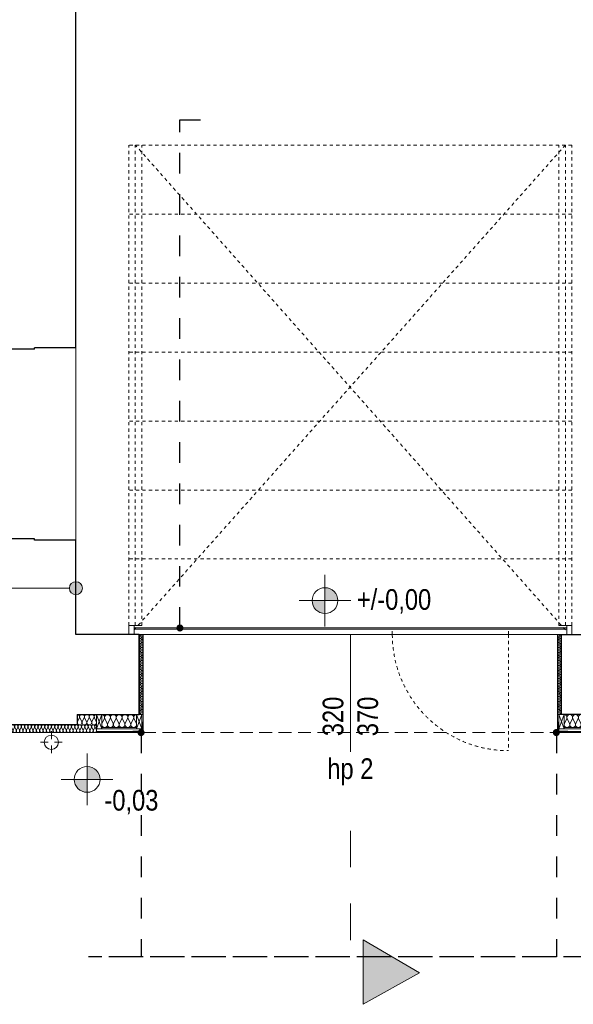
# Model space of a CAD drawing. Extents: x -543332 to -323966, y -9028 to 137422.
# Tile 10 of 250: x -497853 to -493567, y 30733 to 38358. Entities that reach past the tile are written whole.
import ezdxf

# ---------------------------------------------------------------- set-up
doc = ezdxf.new("R2010")
doc.units = 0
doc.header["$MEASUREMENT"] = 0
for name, pattern in [('Dashed', [564.444447, 282.222223, -282.222223]), ('Hidden Line', [50, 25, -25]), ('Krawędzie ukryte', [150, 100, -50]), ('Przerywana', [320, 160, -160])]:
    doc.linetypes.add(name, pattern=pattern)
doc.layers.get('0').update_dxf_attribs({"color": 8})
for name, color, linetype in [('Arch ocieplenie', 8, 'Continuous'), ('Arch opisy', 8, 'Continuous'), ('INWENT RZĘDNE', 8, 'Continuous')]:
    doc.layers.add(name, color=color, linetype=linetype)
for name, color, linetype, lineweight in [('Arch ocieplenie_Nr_Pióra__21', 8, 'Continuous', 9), ('Arch ocieplenie_Nr_Pióra__25', 8, 'Continuous', 15), ('Arch ocieplenie_Nr_Pióra__44', 8, 'Continuous', 9), ('Arch opisy_Nr_Pióra__21', 8, 'Continuous', 9), ('Arch stropy_Nr_Pióra__21', 8, 'Continuous', 9), ('Arch wykończenie_Nr_Pióra__3', 8, 'Continuous', 18), ('Arch wykończenie_Nr_Pióra__9', 8, 'Continuous', 9), ('INWENT DACH_Nr_Pióra__21', 8, 'Continuous', 9), ('INWENT OPISY_Nr_Pióra__21', 8, 'Continuous', 9), ('INWENT OPISY_Nr_Pióra__41', 8, 'Continuous', 15), ('INWENT RZĘDNE_Nr_Pióra__21', 8, 'Continuous', 9), ('INWENT. DRZWI_Nr_Pióra__21', 8, 'Continuous', 9), ('INWENT. OKNA_Nr_Pióra__21', 8, 'Continuous', 9), ('INWENT. OKNA_Nr_Pióra__5', 8, 'Continuous', 13), ('INWENT.ŚCIANY_Nr_Pióra__1', 8, 'Continuous', 25), ('INWENT.ŚCIANY_Nr_Pióra__21', 8, 'Continuous', 9), ('Istniejące stropy_Nr_Pióra__5', 8, 'Continuous', 13)]:
    doc.layers.add(name, color=color, linetype=linetype, lineweight=lineweight)
doc.styles.add('GENERATED_STYLE_3', font='ARIALN.TTF')
doc.styles.add('GENERATED_STYLE_7', font='ARIALN.TTF')
doc.dimstyles.new('GENERATED_STYLE__11', dxfattribs={"dimtxt": 0.18, "dimasz": 109.44, "dimexe": 0.18, "dimexo": 0.0625, "dimgap": 0.09, "dimtad": 0, "dimtih": 1, "dimtoh": 1, "dimdec": 4, "dimzin": 0, "dimdsep": 46, "dimcen": 0.09, "dimadec": 0, "dimazin": 0, "dimtfac": 1, "dimtdec": 4, "dimtmove": 0, "dimatfit": 3, "dimldrblk": 'ARROWHEAD_11', "dimfxl": 1, "dimtolj": 1, "dimtzin": 0, "dimarcsym": 0})

# ---------------------------------------------------------------- blocks, each defined once
blk = doc.blocks.new('Izolacja cieplna 14_9', base_point=(-493108.3, 32977.6))
at = {"layer": 'Arch ocieplenie_Nr_Pióra__44', "linetype": 'Continuous'}
for p, q in [((-493618.1, 32947.8), (-493636.5, 32907.4)), ((-493596, 32907.4), (-493614.4, 32947.8)), ((-493573.9, 32947.8), (-493592.3, 32907.4)), ((-493551.8, 32907.4), (-493570.2, 32947.8)), ((-493529.8, 32947.8), (-493548.1, 32907.4)), ((-493507.7, 32907.4), (-493526.1, 32947.8)), ((-493485.6, 32947.8), (-493504, 32907.4)), ((-493463.5, 32907.4), (-493481.9, 32947.8)), ((-493441.4, 32947.8), (-493459.8, 32907.4)), ((-493419.3, 32907.4), (-493437.7, 32947.8)), ((-493397.3, 32947.8), (-493415.6, 32907.4)), ((-493375.2, 32907.4), (-493393.6, 32947.8)), ((-493353.1, 32947.8), (-493371.5, 32907.4)), ((-493331, 32907.4), (-493349.4, 32947.8)), ((-493308.9, 32947.8), (-493327.3, 32907.4)), ((-493286.8, 32907.4), (-493305.2, 32947.8)), ((-493264.8, 32947.8), (-493283.1, 32907.4)), ((-493242.7, 32907.4), (-493261.1, 32947.8)), ((-493220.6, 32947.8), (-493239, 32907.4)), ((-493198.5, 32907.4), (-493216.9, 32947.8)), ((-493176.4, 32947.8), (-493194.8, 32907.4)), ((-493154.3, 32907.4), (-493172.7, 32947.8)), ((-493132.3, 32947.8), (-493150.6, 32907.4)), ((-493110.2, 32907.4), (-493128.6, 32947.8))]:
    blk.add_line(p, q, dxfattribs=at)
for centre, start_param, end_param in [((-493638.3, 32956.4), 2.7288, 4.712389), ((-493594.2, 32956.4), 2.7288, 6.695979), ((-493550, 32956.4), 2.7288, 6.695979), ((-493505.8, 32956.4), 2.7288, 6.695979), ((-493461.7, 32956.4), 2.7288, 6.695979), ((-493417.5, 32956.4), 2.7288, 6.695979), ((-493373.3, 32956.4), 2.7288, 6.695979), ((-493329.2, 32956.4), 2.7288, 6.695979), ((-493285, 32956.4), 2.7288, 6.695979), ((-493240.8, 32956.4), 2.7288, 6.695979), ((-493196.7, 32956.4), 2.7288, 6.695979), ((-493152.5, 32956.4), 2.7288, 6.695979), ((-493108.3, 32956.4), 4.712389, 6.695979), ((-493616.2, 32898.9), 5.870392, 9.837571), ((-493572.1, 32898.9), 5.870392, 9.837571), ((-493527.9, 32898.9), 5.870392, 9.837571), ((-493483.7, 32898.9), 5.870392, 9.837571), ((-493439.6, 32898.9), 5.870392, 9.837571), ((-493395.4, 32898.9), 5.870392, 9.837571), ((-493351.2, 32898.9), 5.870392, 9.837571), ((-493307.1, 32898.9), 5.870392, 9.837571), ((-493262.9, 32898.9), 5.870392, 9.837571), ((-493218.7, 32898.9), 5.870392, 9.837571), ((-493174.6, 32898.9), 5.870392, 9.837571), ((-493130.4, 32898.9), 5.870392, 9.837571)]:
    blk.add_ellipse(centre, major_axis=(-22.1, 0), ratio=0.963071, start_param=start_param, end_param=end_param, dxfattribs=at)
blk = doc.blocks.new('Izolacja cieplna 14_10', base_point=(-493658.3, 32977.6))
at = {"layer": 'Arch ocieplenie_Nr_Pióra__44', "linetype": 'Continuous'}
for p, q in [((-493667.3, 33591.8), (-493679.4, 33597.1)), ((-493679.4, 33585.5), (-493667.3, 33590.8)), ((-493667.3, 33579.2), (-493679.4, 33584.4)), ((-493679.4, 33572.9), (-493667.3, 33578.1)), ((-493667.3, 33566.5), (-493679.4, 33571.8)), ((-493679.4, 33560.2), (-493667.3, 33565.5)), ((-493667.3, 33553.9), (-493679.4, 33559.1)), ((-493679.4, 33547.6), (-493667.3, 33552.8)), ((-493667.3, 33541.2), (-493679.4, 33546.5)), ((-493679.4, 33534.9), (-493667.3, 33540.2)), ((-493667.3, 33528.6), (-493679.4, 33533.8)), ((-493679.4, 33522.2), (-493667.3, 33527.5)), ((-493667.3, 33515.9), (-493679.4, 33521.2)), ((-493679.4, 33509.6), (-493667.3, 33514.9)), ((-493667.3, 33503.3), (-493679.4, 33508.5)), ((-493679.4, 33496.9), (-493667.3, 33502.2)), ((-493667.3, 33490.6), (-493679.4, 33495.9)), ((-493679.4, 33484.3), (-493667.3, 33489.5)), ((-493667.3, 33478), (-493679.4, 33483.2)), ((-493679.4, 33471.6), (-493667.3, 33476.9)), ((-493667.3, 33465.3), (-493679.4, 33470.6)), ((-493679.4, 33459), (-493667.3, 33464.2)), ((-493667.3, 33452.7), (-493679.4, 33457.9)), ((-493679.4, 33446.3), (-493667.3, 33451.6)), ((-493667.3, 33440), (-493679.4, 33445.3)), ((-493679.4, 33433.7), (-493667.3, 33438.9)), ((-493667.3, 33427.3), (-493679.4, 33432.6)), ((-493679.4, 33421), (-493667.3, 33426.3)), ((-493667.3, 33414.7), (-493679.4, 33420)), ((-493679.4, 33408.4), (-493667.3, 33413.6)), ((-493667.3, 33402), (-493679.4, 33407.3)), ((-493679.4, 33395.7), (-493667.3, 33401)), ((-493667.3, 33389.4), (-493679.4, 33394.7)), ((-493679.4, 33383.1), (-493667.3, 33388.3)), ((-493667.3, 33376.7), (-493679.4, 33382)), ((-493679.4, 33370.4), (-493667.3, 33375.7)), ((-493667.3, 33364.1), (-493679.4, 33369.3)), ((-493679.4, 33357.8), (-493667.3, 33363)), ((-493667.3, 33351.4), (-493679.4, 33356.7)), ((-493679.4, 33345.1), (-493667.3, 33350.4)), ((-493667.3, 33338.8), (-493679.4, 33344)), ((-493679.4, 33332.4), (-493667.3, 33337.7)), ((-493667.3, 33326.1), (-493679.4, 33331.4)), ((-493679.4, 33319.8), (-493667.3, 33325.1)), ((-493667.3, 33313.5), (-493679.4, 33318.7)), ((-493679.4, 33307.1), (-493667.3, 33312.4)), ((-493667.3, 33300.8), (-493679.4, 33306.1)), ((-493679.4, 33294.5), (-493667.3, 33299.8)), ((-493667.3, 33288.2), (-493679.4, 33293.4)), ((-493679.4, 33281.8), (-493667.3, 33287.1)), ((-493667.3, 33275.5), (-493679.4, 33280.8)), ((-493679.4, 33269.2), (-493667.3, 33274.4)), ((-493667.3, 33262.9), (-493679.4, 33268.1)), ((-493679.4, 33256.5), (-493667.3, 33261.8)), ((-493667.3, 33250.2), (-493679.4, 33255.5)), ((-493679.4, 33243.9), (-493667.3, 33249.1)), ((-493667.3, 33237.6), (-493679.4, 33242.8)), ((-493679.4, 33231.2), (-493667.3, 33236.5)), ((-493667.3, 33224.9), (-493679.4, 33230.2)), ((-493679.4, 33218.6), (-493667.3, 33223.8)), ((-493667.3, 33212.2), (-493679.4, 33217.5)), ((-493679.4, 33205.9), (-493667.3, 33211.2)), ((-493667.3, 33199.6), (-493679.4, 33204.9)), ((-493679.4, 33193.3), (-493667.3, 33198.5)), ((-493667.3, 33186.9), (-493679.4, 33192.2)), ((-493679.4, 33180.6), (-493667.3, 33185.9)), ((-493667.3, 33174.3), (-493679.4, 33179.5)), ((-493679.4, 33168), (-493667.3, 33173.2)), ((-493667.3, 33161.6), (-493679.4, 33166.9)), ((-493679.4, 33155.3), (-493667.3, 33160.6)), ((-493667.3, 33149), (-493679.4, 33154.2)), ((-493679.4, 33142.7), (-493667.3, 33147.9)), ((-493667.3, 33136.3), (-493679.4, 33141.6)), ((-493679.4, 33130), (-493667.3, 33135.3)), ((-493667.3, 33123.7), (-493679.4, 33128.9)), ((-493679.4, 33117.3), (-493667.3, 33122.6)), ((-493667.3, 33111), (-493679.4, 33116.3)), ((-493679.4, 33104.7), (-493667.3, 33110)), ((-493667.3, 33098.4), (-493679.4, 33103.6)), ((-493679.4, 33092), (-493667.3, 33097.3)), ((-493667.3, 33085.7), (-493679.4, 33091)), ((-493679.4, 33079.4), (-493667.3, 33084.7)), ((-493667.3, 33073.1), (-493679.4, 33078.3)), ((-493679.4, 33066.7), (-493667.3, 33072)), ((-493667.3, 33060.4), (-493679.4, 33065.7)), ((-493679.4, 33054.1), (-493667.3, 33059.3)), ((-493667.3, 33047.8), (-493679.4, 33053)), ((-493679.4, 33041.4), (-493667.3, 33046.7)), ((-493667.3, 33035.1), (-493679.4, 33040.4)), ((-493679.4, 33028.8), (-493667.3, 33034)), ((-493667.3, 33022.4), (-493679.4, 33027.7)), ((-493679.4, 33016.1), (-493667.3, 33021.4)), ((-493667.3, 33009.8), (-493679.4, 33015.1)), ((-493679.4, 33003.5), (-493667.3, 33008.7)), ((-493667.3, 32997.1), (-493679.4, 33002.4)), ((-493679.4, 32990.8), (-493667.3, 32996.1)), ((-493667.3, 32984.5), (-493679.4, 32989.8)), ((-493679.4, 32978.2), (-493667.3, 32983.4))]:
    blk.add_line(p, q, dxfattribs=at)
for centre, start_param, end_param in [((-493681.9, 33591.3), 4.299595, 8.266775), ((-493681.9, 33578.7), 4.299595, 8.266775), ((-493681.9, 33566), 4.299595, 8.266775), ((-493681.9, 33553.3), 4.299595, 8.266775), ((-493664.7, 33597.6), 1.158004, 3.141593), ((-493664.7, 33585), 1.158004, 5.125183), ((-493664.7, 33572.3), 1.158004, 5.125183), ((-493664.7, 33559.7), 1.158004, 5.125183), ((-493664.7, 33547), 1.158004, 5.125183), ((-493681.9, 33540.7), 4.299595, 8.266775), ((-493681.9, 33528), 4.299595, 8.266775), ((-493681.9, 33515.4), 4.299595, 8.266775), ((-493681.9, 33502.7), 4.299595, 8.266775), ((-493681.9, 33490.1), 4.299595, 8.266775), ((-493681.9, 33477.4), 4.299595, 8.266775), ((-493664.7, 33534.4), 1.158004, 5.125183), ((-493664.7, 33521.7), 1.158004, 5.125183), ((-493664.7, 33509.1), 1.158004, 5.125183), ((-493664.7, 33496.4), 1.158004, 5.125183), ((-493664.7, 33483.8), 1.158004, 5.125183), ((-493664.7, 33471.1), 1.158004, 5.125183), ((-493681.9, 33464.8), 4.299595, 8.266775), ((-493681.9, 33452.1), 4.299595, 8.266775), ((-493681.9, 33439.5), 4.299595, 8.266775), ((-493681.9, 33426.8), 4.299595, 8.266775), ((-493681.9, 33414.2), 4.299595, 8.266775), ((-493681.9, 33401.5), 4.299595, 8.266775), ((-493664.7, 33458.4), 1.158004, 5.125183), ((-493664.7, 33445.8), 1.158004, 5.125183), ((-493664.7, 33433.1), 1.158004, 5.125183), ((-493664.7, 33420.5), 1.158004, 5.125183), ((-493664.7, 33407.8), 1.158004, 5.125183), ((-493664.7, 33395.2), 1.158004, 5.125183), ((-493681.9, 33388.9), 4.299595, 8.266775), ((-493681.9, 33376.2), 4.299595, 8.266775), ((-493681.9, 33363.5), 4.299595, 8.266775), ((-493681.9, 33350.9), 4.299595, 8.266775), ((-493681.9, 33338.2), 4.299595, 8.266775), ((-493681.9, 33325.6), 4.299595, 8.266775), ((-493664.7, 33382.5), 1.158004, 5.125183), ((-493664.7, 33369.9), 1.158004, 5.125183), ((-493664.7, 33357.2), 1.158004, 5.125183), ((-493664.7, 33344.6), 1.158004, 5.125183), ((-493664.7, 33331.9), 1.158004, 5.125183), ((-493664.7, 33319.3), 1.158004, 5.125183), ((-493681.9, 33312.9), 4.299595, 8.266775), ((-493681.9, 33300.3), 4.299595, 8.266775), ((-493681.9, 33287.6), 4.299595, 8.266775), ((-493681.9, 33275), 4.299595, 8.266775), ((-493681.9, 33262.3), 4.299595, 8.266775), ((-493681.9, 33249.7), 4.299595, 8.266775), ((-493664.7, 33306.6), 1.158004, 5.125183), ((-493664.7, 33294), 1.158004, 5.125183), ((-493664.7, 33281.3), 1.158004, 5.125183), ((-493664.7, 33268.7), 1.158004, 5.125183), ((-493664.7, 33256), 1.158004, 5.125183), ((-493664.7, 33243.3), 1.158004, 5.125183), ((-493681.9, 33237), 4.299595, 8.266775), ((-493681.9, 33224.4), 4.299595, 8.266775), ((-493681.9, 33211.7), 4.299595, 8.266775), ((-493681.9, 33199.1), 4.299595, 8.266775), ((-493681.9, 33186.4), 4.299595, 8.266775), ((-493681.9, 33173.8), 4.299595, 8.266775), ((-493664.7, 33230.7), 1.158004, 5.125183), ((-493664.7, 33218), 1.158004, 5.125183), ((-493664.7, 33205.4), 1.158004, 5.125183), ((-493664.7, 33192.7), 1.158004, 5.125183), ((-493664.7, 33180.1), 1.158004, 5.125183), ((-493664.7, 33167.4), 1.158004, 5.125183), ((-493681.9, 33161.1), 4.299595, 8.266775), ((-493681.9, 33148.4), 4.299595, 8.266775), ((-493681.9, 33135.8), 4.299595, 8.266775), ((-493681.9, 33123.1), 4.299595, 8.266775), ((-493681.9, 33110.5), 4.299595, 8.266775), ((-493681.9, 33097.8), 4.299595, 8.266775), ((-493664.7, 33154.8), 1.158004, 5.125183), ((-493664.7, 33142.1), 1.158004, 5.125183), ((-493664.7, 33129.5), 1.158004, 5.125183), ((-493664.7, 33116.8), 1.158004, 5.125183), ((-493664.7, 33104.2), 1.158004, 5.125183), ((-493664.7, 33091.5), 1.158004, 5.125183), ((-493681.9, 33085.2), 4.299595, 8.266775), ((-493681.9, 33072.5), 4.299595, 8.266775), ((-493681.9, 33059.9), 4.299595, 8.266775), ((-493681.9, 33047.2), 4.299595, 8.266775), ((-493681.9, 33034.6), 4.299595, 8.266775), ((-493681.9, 33021.9), 4.299595, 8.266775), ((-493664.7, 33078.9), 1.158004, 5.125183), ((-493664.7, 33066.2), 1.158004, 5.125183), ((-493664.7, 33053.5), 1.158004, 5.125183), ((-493664.7, 33040.9), 1.158004, 5.125183), ((-493664.7, 33028.2), 1.158004, 5.125183), ((-493664.7, 33015.6), 1.158004, 5.125183), ((-493681.9, 33009.3), 4.299595, 8.266775), ((-493681.9, 32996.6), 4.299595, 8.266775), ((-493681.9, 32984), 4.299595, 8.266775), ((-493664.7, 33002.9), 1.158004, 5.125183), ((-493664.7, 32990.3), 1.158004, 5.125183), ((-493664.7, 32977.6), 3.141593, 5.125182)]:
    blk.add_ellipse(centre, major_axis=(-6.38, 0), ratio=0.991566, start_param=start_param, end_param=end_param, dxfattribs=at)
blk = doc.blocks.new('Izolacja cieplna 14_11', base_point=(-497218.3, 32977.6))
at = {"layer": 'Arch ocieplenie_Nr_Pióra__44', "linetype": 'Continuous'}
for p, q in [((-497216.4, 32907.4), (-497197.7, 32947.8)), ((-497193.9, 32947.8), (-497175.2, 32907.4)), ((-497171.4, 32907.4), (-497152.7, 32947.8)), ((-497148.9, 32947.8), (-497130.2, 32907.4)), ((-497126.4, 32907.4), (-497107.7, 32947.8)), ((-497103.9, 32947.8), (-497085.2, 32907.4)), ((-497081.4, 32907.4), (-497062.7, 32947.8)), ((-497058.9, 32947.8), (-497040.2, 32907.4)), ((-497036.4, 32907.4), (-497017.7, 32947.8)), ((-497013.9, 32947.8), (-496995.2, 32907.4)), ((-496991.4, 32907.4), (-496972.7, 32947.8)), ((-496968.9, 32947.8), (-496950.2, 32907.4))]:
    blk.add_line(p, q, dxfattribs=at)
for centre, start_param, end_param in [((-497218.3, 32956.4), 5.870392, 7.853982), ((-497173.3, 32956.4), 5.870392, 9.837571), ((-497128.3, 32956.4), 5.870392, 9.837571), ((-497083.3, 32956.4), 5.870392, 9.837571), ((-497038.3, 32956.4), 5.870392, 9.837571), ((-496993.3, 32956.4), 5.870392, 9.837571), ((-496948.3, 32956.4), 1.570796, 3.554385), ((-497195.8, 32898.9), 2.728799, 6.695979), ((-497150.8, 32898.9), 2.728799, 6.695979), ((-497105.8, 32898.9), 2.728799, 6.695979), ((-497060.8, 32898.9), 2.728799, 6.695979), ((-497015.8, 32898.9), 2.728799, 6.695979), ((-496970.8, 32898.9), 2.728799, 6.695979)]:
    blk.add_ellipse(centre, major_axis=(22.5, 0), ratio=0.945237, start_param=start_param, end_param=end_param, dxfattribs=at)
blk = doc.blocks.new('Izolacja cieplna 14_12', base_point=(-497408.3, 32977.6))
at = {"layer": 'Arch ocieplenie_Nr_Pióra__44', "linetype": 'Continuous'}
for p, q in [((-497406.8, 32921.5), (-497391.2, 32953.8)), ((-497388, 32953.8), (-497372.4, 32921.5)), ((-497369.3, 32921.5), (-497353.7, 32953.8)), ((-497350.5, 32953.8), (-497334.9, 32921.5)), ((-497331.8, 32921.5), (-497316.2, 32953.8)), ((-497313, 32953.8), (-497297.4, 32921.5)), ((-497294.2, 32921.5), (-497278.7, 32953.8)), ((-497275.5, 32953.8), (-497259.9, 32921.5))]:
    blk.add_line(p, q, dxfattribs=at)
for centre, start_param, end_param in [((-497408.3, 32960.6), 5.870392, 7.853982), ((-497370.8, 32960.6), 5.870392, 9.837571), ((-497333.3, 32960.6), 5.870392, 9.837571), ((-497295.8, 32960.6), 5.870392, 9.837571), ((-497258.3, 32960.6), 1.570796, 3.554385), ((-497389.6, 32914.6), 2.728799, 6.695979), ((-497352.1, 32914.6), 2.728799, 6.695979), ((-497314.6, 32914.6), 2.728799, 6.695979), ((-497277.1, 32914.6), 2.728799, 6.695979)]:
    blk.add_ellipse(centre, major_axis=(18.7, 0), ratio=0.907427, start_param=start_param, end_param=end_param, dxfattribs=at)
blk = doc.blocks.new('Izolacja cieplna 14_13', base_point=(-496928.3, 32977.6))
at = {"layer": 'Arch ocieplenie_Nr_Pióra__44', "linetype": 'Continuous'}
for p, q in [((-496919.4, 33591.8), (-496907.3, 33597.1)), ((-496907.3, 33585.5), (-496919.4, 33590.8)), ((-496919.4, 33579.2), (-496907.3, 33584.4)), ((-496907.3, 33572.9), (-496919.4, 33578.1)), ((-496919.4, 33566.5), (-496907.3, 33571.8)), ((-496907.3, 33560.2), (-496919.4, 33565.5)), ((-496919.4, 33553.9), (-496907.3, 33559.1)), ((-496907.3, 33547.6), (-496919.4, 33552.8)), ((-496919.4, 33541.2), (-496907.3, 33546.5)), ((-496907.3, 33534.9), (-496919.4, 33540.2)), ((-496919.4, 33528.6), (-496907.3, 33533.8)), ((-496907.3, 33522.2), (-496919.4, 33527.5)), ((-496919.4, 33515.9), (-496907.3, 33521.2)), ((-496907.3, 33509.6), (-496919.4, 33514.9)), ((-496919.4, 33503.3), (-496907.3, 33508.5)), ((-496907.3, 33496.9), (-496919.4, 33502.2)), ((-496919.4, 33490.6), (-496907.3, 33495.9)), ((-496907.3, 33484.3), (-496919.4, 33489.5)), ((-496919.4, 33478), (-496907.3, 33483.2)), ((-496907.3, 33471.6), (-496919.4, 33476.9)), ((-496919.4, 33465.3), (-496907.3, 33470.6)), ((-496907.3, 33459), (-496919.4, 33464.2)), ((-496919.4, 33452.7), (-496907.3, 33457.9)), ((-496907.3, 33446.3), (-496919.4, 33451.6)), ((-496919.4, 33440), (-496907.3, 33445.3)), ((-496907.3, 33433.7), (-496919.4, 33438.9)), ((-496919.4, 33427.3), (-496907.3, 33432.6)), ((-496907.3, 33421), (-496919.4, 33426.3)), ((-496919.4, 33414.7), (-496907.3, 33420)), ((-496907.3, 33408.4), (-496919.4, 33413.6)), ((-496919.4, 33402), (-496907.3, 33407.3)), ((-496907.3, 33395.7), (-496919.4, 33401)), ((-496919.4, 33389.4), (-496907.3, 33394.7)), ((-496907.3, 33383.1), (-496919.4, 33388.3)), ((-496919.4, 33376.7), (-496907.3, 33382)), ((-496907.3, 33370.4), (-496919.4, 33375.7)), ((-496919.4, 33364.1), (-496907.3, 33369.3)), ((-496907.3, 33357.8), (-496919.4, 33363)), ((-496919.4, 33351.4), (-496907.3, 33356.7)), ((-496907.3, 33345.1), (-496919.4, 33350.4)), ((-496919.4, 33338.8), (-496907.3, 33344)), ((-496907.3, 33332.4), (-496919.4, 33337.7)), ((-496919.4, 33326.1), (-496907.3, 33331.4)), ((-496907.3, 33319.8), (-496919.4, 33325.1)), ((-496919.4, 33313.5), (-496907.3, 33318.7)), ((-496907.3, 33307.1), (-496919.4, 33312.4)), ((-496919.4, 33300.8), (-496907.3, 33306.1)), ((-496907.3, 33294.5), (-496919.4, 33299.8)), ((-496919.4, 33288.2), (-496907.3, 33293.4)), ((-496907.3, 33281.8), (-496919.4, 33287.1)), ((-496919.4, 33275.5), (-496907.3, 33280.8)), ((-496907.3, 33269.2), (-496919.4, 33274.4)), ((-496919.4, 33262.9), (-496907.3, 33268.1)), ((-496907.3, 33256.5), (-496919.4, 33261.8)), ((-496919.4, 33250.2), (-496907.3, 33255.5)), ((-496907.3, 33243.9), (-496919.4, 33249.1)), ((-496919.4, 33237.6), (-496907.3, 33242.8)), ((-496907.3, 33231.2), (-496919.4, 33236.5)), ((-496919.4, 33224.9), (-496907.3, 33230.2)), ((-496907.3, 33218.6), (-496919.4, 33223.8)), ((-496919.4, 33212.2), (-496907.3, 33217.5)), ((-496907.3, 33205.9), (-496919.4, 33211.2)), ((-496919.4, 33199.6), (-496907.3, 33204.9)), ((-496907.3, 33193.3), (-496919.4, 33198.5)), ((-496919.4, 33186.9), (-496907.3, 33192.2)), ((-496907.3, 33180.6), (-496919.4, 33185.9)), ((-496919.4, 33174.3), (-496907.3, 33179.5)), ((-496907.3, 33168), (-496919.4, 33173.2)), ((-496919.4, 33161.6), (-496907.3, 33166.9)), ((-496907.3, 33155.3), (-496919.4, 33160.6)), ((-496919.4, 33149), (-496907.3, 33154.2)), ((-496907.3, 33142.7), (-496919.4, 33147.9)), ((-496919.4, 33136.3), (-496907.3, 33141.6)), ((-496907.3, 33130), (-496919.4, 33135.3)), ((-496919.4, 33123.7), (-496907.3, 33128.9)), ((-496907.3, 33117.3), (-496919.4, 33122.6)), ((-496919.4, 33111), (-496907.3, 33116.3)), ((-496907.3, 33104.7), (-496919.4, 33110)), ((-496919.4, 33098.4), (-496907.3, 33103.6)), ((-496907.3, 33092), (-496919.4, 33097.3)), ((-496919.4, 33085.7), (-496907.3, 33091)), ((-496907.3, 33079.4), (-496919.4, 33084.7)), ((-496919.4, 33073.1), (-496907.3, 33078.3)), ((-496907.3, 33066.7), (-496919.4, 33072)), ((-496919.4, 33060.4), (-496907.3, 33065.7)), ((-496907.3, 33054.1), (-496919.4, 33059.3)), ((-496919.4, 33047.8), (-496907.3, 33053)), ((-496907.3, 33041.4), (-496919.4, 33046.7)), ((-496919.4, 33035.1), (-496907.3, 33040.4)), ((-496907.3, 33028.8), (-496919.4, 33034)), ((-496919.4, 33022.4), (-496907.3, 33027.7)), ((-496907.3, 33016.1), (-496919.4, 33021.4)), ((-496919.4, 33009.8), (-496907.3, 33015.1)), ((-496907.3, 33003.5), (-496919.4, 33008.7)), ((-496919.4, 32997.1), (-496907.3, 33002.4)), ((-496907.3, 32990.8), (-496919.4, 32996.1)), ((-496919.4, 32984.5), (-496907.3, 32989.8)), ((-496907.3, 32978.2), (-496919.4, 32983.4))]:
    blk.add_line(p, q, dxfattribs=at)
for centre, start_param, end_param in [((-496921.9, 33585), 4.299595, 8.266774), ((-496921.9, 33572.3), 4.299595, 8.266774), ((-496921.9, 33559.7), 4.299595, 8.266774), ((-496921.9, 33547), 4.299595, 8.266774), ((-496921.9, 33597.6), 0, 1.983589), ((-496904.7, 33591.3), 1.158003, 5.125183), ((-496904.7, 33578.7), 1.158003, 5.125183), ((-496904.7, 33566), 1.158003, 5.125183), ((-496904.7, 33553.3), 1.158003, 5.125183), ((-496921.9, 33534.4), 4.299595, 8.266774), ((-496921.9, 33521.7), 4.299595, 8.266774), ((-496921.9, 33509.1), 4.299595, 8.266774), ((-496921.9, 33496.4), 4.299595, 8.266774), ((-496921.9, 33483.8), 4.299595, 8.266774), ((-496921.9, 33471.1), 4.299595, 8.266774), ((-496904.7, 33540.7), 1.158003, 5.125183), ((-496904.7, 33528), 1.158003, 5.125183), ((-496904.7, 33515.4), 1.158003, 5.125183), ((-496904.7, 33502.7), 1.158003, 5.125183), ((-496904.7, 33490.1), 1.158003, 5.125183), ((-496904.7, 33477.4), 1.158003, 5.125183), ((-496921.9, 33458.4), 4.299595, 8.266774), ((-496921.9, 33445.8), 4.299595, 8.266774), ((-496921.9, 33433.1), 4.299595, 8.266774), ((-496921.9, 33420.5), 4.299595, 8.266774), ((-496921.9, 33407.8), 4.299595, 8.266774), ((-496921.9, 33395.2), 4.299595, 8.266774), ((-496904.7, 33464.8), 1.158003, 5.125183), ((-496904.7, 33452.1), 1.158003, 5.125183), ((-496904.7, 33439.5), 1.158003, 5.125183), ((-496904.7, 33426.8), 1.158003, 5.125183), ((-496904.7, 33414.2), 1.158003, 5.125183), ((-496904.7, 33401.5), 1.158003, 5.125183), ((-496921.9, 33382.5), 4.299595, 8.266774), ((-496921.9, 33369.9), 4.299595, 8.266774), ((-496921.9, 33357.2), 4.299595, 8.266774), ((-496921.9, 33344.6), 4.299595, 8.266774), ((-496921.9, 33331.9), 4.299595, 8.266774), ((-496921.9, 33319.3), 4.299595, 8.266774), ((-496904.7, 33388.9), 1.158003, 5.125183), ((-496904.7, 33376.2), 1.158003, 5.125183), ((-496904.7, 33363.5), 1.158003, 5.125183), ((-496904.7, 33350.9), 1.158003, 5.125183), ((-496904.7, 33338.2), 1.158003, 5.125183), ((-496904.7, 33325.6), 1.158003, 5.125183), ((-496921.9, 33306.6), 4.299595, 8.266774), ((-496921.9, 33294), 4.299595, 8.266774), ((-496921.9, 33281.3), 4.299595, 8.266774), ((-496921.9, 33268.7), 4.299595, 8.266774), ((-496921.9, 33256), 4.299595, 8.266774), ((-496921.9, 33243.3), 4.299595, 8.266774), ((-496904.7, 33312.9), 1.158003, 5.125183), ((-496904.7, 33300.3), 1.158003, 5.125183), ((-496904.7, 33287.6), 1.158003, 5.125183), ((-496904.7, 33275), 1.158003, 5.125183), ((-496904.7, 33262.3), 1.158003, 5.125183), ((-496904.7, 33249.7), 1.158003, 5.125183), ((-496921.9, 33230.7), 4.299595, 8.266774), ((-496921.9, 33218), 4.299595, 8.266774), ((-496921.9, 33205.4), 4.299595, 8.266774), ((-496921.9, 33192.7), 4.299595, 8.266774), ((-496921.9, 33180.1), 4.299595, 8.266774), ((-496921.9, 33167.4), 4.299595, 8.266774), ((-496904.7, 33237), 1.158003, 5.125183), ((-496904.7, 33224.4), 1.158003, 5.125183), ((-496904.7, 33211.7), 1.158003, 5.125183), ((-496904.7, 33199.1), 1.158003, 5.125183), ((-496904.7, 33186.4), 1.158003, 5.125183), ((-496904.7, 33173.8), 1.158003, 5.125183), ((-496921.9, 33154.8), 4.299595, 8.266774), ((-496921.9, 33142.1), 4.299595, 8.266774), ((-496921.9, 33129.5), 4.299595, 8.266774), ((-496921.9, 33116.8), 4.299595, 8.266774), ((-496921.9, 33104.2), 4.299595, 8.266774), ((-496921.9, 33091.5), 4.299595, 8.266774), ((-496904.7, 33161.1), 1.158003, 5.125183), ((-496904.7, 33148.4), 1.158003, 5.125183), ((-496904.7, 33135.8), 1.158003, 5.125183), ((-496904.7, 33123.1), 1.158003, 5.125183), ((-496904.7, 33110.5), 1.158003, 5.125183), ((-496904.7, 33097.8), 1.158003, 5.125183), ((-496921.9, 33078.9), 4.299595, 8.266774), ((-496921.9, 33066.2), 4.299595, 8.266774), ((-496921.9, 33053.5), 4.299595, 8.266774), ((-496921.9, 33040.9), 4.299595, 8.266774), ((-496921.9, 33028.2), 4.299595, 8.266774), ((-496921.9, 33015.6), 4.299595, 8.266774), ((-496904.7, 33085.2), 1.158003, 5.125183), ((-496904.7, 33072.5), 1.158003, 5.125183), ((-496904.7, 33059.9), 1.158003, 5.125183), ((-496904.7, 33047.2), 1.158003, 5.125183), ((-496904.7, 33034.6), 1.158003, 5.125183), ((-496904.7, 33021.9), 1.158003, 5.125183), ((-496921.9, 33002.9), 4.299595, 8.266774), ((-496921.9, 32990.3), 4.299595, 8.266774), ((-496921.9, 32977.6), 4.299596, 6.283185), ((-496904.7, 33009.3), 1.158003, 5.125183), ((-496904.7, 32996.6), 1.158003, 5.125183), ((-496904.7, 32984), 1.158003, 5.125183)]:
    blk.add_ellipse(centre, major_axis=(-6.38, 0), ratio=0.991566, start_param=start_param, end_param=end_param, dxfattribs=at)
blk = doc.blocks.new('Izolacja cieplna 14_14', base_point=(-498138.3, 32897.6))
at = {"layer": 'Arch ocieplenie_Nr_Pióra__44', "linetype": 'Continuous'}
for p, q in [((-498137.2, 32855.5), (-498126.5, 32879.8)), ((-498124.3, 32879.8), (-498113.5, 32855.5)), ((-498111.4, 32855.5), (-498100.6, 32879.8)), ((-498098.4, 32879.8), (-498087.6, 32855.5)), ((-498085.5, 32855.5), (-498074.7, 32879.8)), ((-498072.5, 32879.8), (-498061.8, 32855.5)), ((-498059.6, 32855.5), (-498048.8, 32879.8)), ((-498046.6, 32879.8), (-498035.9, 32855.5)), ((-498033.7, 32855.5), (-498022.9, 32879.8)), ((-498020.8, 32879.8), (-498010, 32855.5)), ((-498007.8, 32855.5), (-497997.1, 32879.8)), ((-497994.9, 32879.8), (-497984.1, 32855.5)), ((-497981.9, 32855.5), (-497971.2, 32879.8)), ((-497969, 32879.8), (-497958.2, 32855.5)), ((-497956.1, 32855.5), (-497945.3, 32879.8)), ((-497943.1, 32879.8), (-497932.4, 32855.5)), ((-497930.2, 32855.5), (-497919.4, 32879.8)), ((-497917.2, 32879.8), (-497906.5, 32855.5)), ((-497904.3, 32855.5), (-497893.5, 32879.8)), ((-497891.4, 32879.8), (-497880.6, 32855.5)), ((-497878.4, 32855.5), (-497867.6, 32879.8)), ((-497865.5, 32879.8), (-497854.7, 32855.5)), ((-497852.5, 32855.5), (-497841.8, 32879.8)), ((-497839.6, 32879.8), (-497828.8, 32855.5)), ((-497826.6, 32855.5), (-497815.9, 32879.8)), ((-497813.7, 32879.8), (-497802.9, 32855.5)), ((-497800.8, 32855.5), (-497790, 32879.8)), ((-497787.8, 32879.8), (-497777.1, 32855.5)), ((-497774.9, 32855.5), (-497764.1, 32879.8)), ((-497761.9, 32879.8), (-497751.2, 32855.5)), ((-497749, 32855.5), (-497738.2, 32879.8)), ((-497736.1, 32879.8), (-497725.3, 32855.5)), ((-497723.1, 32855.5), (-497712.4, 32879.8)), ((-497710.2, 32879.8), (-497699.4, 32855.5)), ((-497697.2, 32855.5), (-497686.5, 32879.8)), ((-497684.3, 32879.8), (-497673.5, 32855.5)), ((-497671.4, 32855.5), (-497660.6, 32879.8)), ((-497658.4, 32879.8), (-497647.6, 32855.5)), ((-497645.5, 32855.5), (-497634.7, 32879.8)), ((-497632.5, 32879.8), (-497621.8, 32855.5)), ((-497619.6, 32855.5), (-497608.8, 32879.8)), ((-497606.6, 32879.8), (-497595.9, 32855.5)), ((-497593.7, 32855.5), (-497582.9, 32879.8)), ((-497580.8, 32879.8), (-497570, 32855.5)), ((-497567.8, 32855.5), (-497557.1, 32879.8)), ((-497554.9, 32879.8), (-497544.1, 32855.5)), ((-497541.9, 32855.5), (-497531.2, 32879.8)), ((-497529, 32879.8), (-497518.2, 32855.5)), ((-497516.1, 32855.5), (-497505.3, 32879.8)), ((-497503.1, 32879.8), (-497492.4, 32855.5)), ((-497490.2, 32855.5), (-497479.4, 32879.8)), ((-497477.2, 32879.8), (-497466.5, 32855.5)), ((-497464.3, 32855.5), (-497453.5, 32879.8)), ((-497451.4, 32879.8), (-497440.6, 32855.5)), ((-497438.4, 32855.5), (-497427.6, 32879.8)), ((-497425.5, 32879.8), (-497414.7, 32855.5)), ((-497412.5, 32855.5), (-497401.8, 32879.8)), ((-497399.6, 32879.8), (-497388.8, 32855.5)), ((-497386.6, 32855.5), (-497375.9, 32879.8)), ((-497373.7, 32879.8), (-497362.9, 32855.5)), ((-497360.8, 32855.5), (-497350, 32879.8)), ((-497347.8, 32879.8), (-497337.1, 32855.5)), ((-497334.9, 32855.5), (-497324.1, 32879.8)), ((-497321.9, 32879.8), (-497311.2, 32855.5)), ((-497309, 32855.5), (-497298.2, 32879.8)), ((-497296.1, 32879.8), (-497285.3, 32855.5)), ((-497283.1, 32855.5), (-497272.4, 32879.8)), ((-497270.2, 32879.8), (-497259.4, 32855.5))]:
    blk.add_line(p, q, dxfattribs=at)
for centre, start_param, end_param in [((-498138.3, 32884.9), 5.870392, 7.853982), ((-498112.4, 32884.9), 5.870392, 9.837571), ((-498086.6, 32884.9), 5.870392, 9.837571), ((-498060.7, 32884.9), 5.870392, 9.837571), ((-498034.8, 32884.9), 5.870392, 9.837571), ((-498008.9, 32884.9), 5.870392, 9.837571), ((-497983, 32884.9), 5.870392, 9.837571), ((-497957.1, 32884.9), 5.870392, 9.837571), ((-497931.3, 32884.9), 5.870392, 9.837571), ((-497905.4, 32884.9), 5.870392, 9.837571), ((-497879.5, 32884.9), 5.870392, 9.837571), ((-497853.6, 32884.9), 5.870392, 9.837571), ((-497827.7, 32884.9), 5.870392, 9.837571), ((-497801.9, 32884.9), 5.870392, 9.837571), ((-497776, 32884.9), 5.870392, 9.837571), ((-497750.1, 32884.9), 5.870392, 9.837571), ((-497724.2, 32884.9), 5.870392, 9.837571), ((-497698.3, 32884.9), 5.870392, 9.837571), ((-497672.4, 32884.9), 5.870392, 9.837571), ((-497646.6, 32884.9), 5.870392, 9.837571), ((-497620.7, 32884.9), 5.870392, 9.837571), ((-497594.8, 32884.9), 5.870392, 9.837571), ((-497568.9, 32884.9), 5.870392, 9.837571), ((-497543, 32884.9), 5.870392, 9.837571), ((-497517.1, 32884.9), 5.870392, 9.837571), ((-497491.3, 32884.9), 5.870392, 9.837571), ((-497465.4, 32884.9), 5.870392, 9.837571), ((-497439.5, 32884.9), 5.870392, 9.837571), ((-497413.6, 32884.9), 5.870392, 9.837571), ((-497387.7, 32884.9), 5.870392, 9.837571), ((-497361.9, 32884.9), 5.870392, 9.837571), ((-497336, 32884.9), 5.870392, 9.837571), ((-497310.1, 32884.9), 5.870392, 9.837571), ((-497284.2, 32884.9), 5.870392, 9.837571), ((-497258.3, 32884.9), 1.570796, 3.554385), ((-498125.4, 32850.4), 2.728799, 6.695979), ((-498099.5, 32850.4), 2.728799, 6.695979), ((-498073.6, 32850.4), 2.728799, 6.695979), ((-498047.7, 32850.4), 2.728799, 6.695979), ((-498021.9, 32850.4), 2.728799, 6.695979), ((-497996, 32850.4), 2.728799, 6.695979), ((-497970.1, 32850.4), 2.728799, 6.695979), ((-497944.2, 32850.4), 2.728799, 6.695979), ((-497918.3, 32850.4), 2.728799, 6.695979), ((-497892.4, 32850.4), 2.728799, 6.695979), ((-497866.6, 32850.4), 2.728799, 6.695979), ((-497840.7, 32850.4), 2.728799, 6.695979), ((-497814.8, 32850.4), 2.728799, 6.695979), ((-497788.9, 32850.4), 2.728799, 6.695979), ((-497763, 32850.4), 2.728799, 6.695979), ((-497737.1, 32850.4), 2.728799, 6.695979), ((-497711.3, 32850.4), 2.728799, 6.695979), ((-497685.4, 32850.4), 2.728799, 6.695979), ((-497659.5, 32850.4), 2.728799, 6.695979), ((-497633.6, 32850.4), 2.728799, 6.695979), ((-497607.7, 32850.4), 2.728799, 6.695979), ((-497581.9, 32850.4), 2.728799, 6.695979), ((-497556, 32850.4), 2.728799, 6.695979), ((-497530.1, 32850.4), 2.728799, 6.695979), ((-497504.2, 32850.4), 2.728799, 6.695979), ((-497478.3, 32850.4), 2.728799, 6.695979), ((-497452.4, 32850.4), 2.728799, 6.695979), ((-497426.6, 32850.4), 2.728799, 6.695979), ((-497400.7, 32850.4), 2.728799, 6.695979), ((-497374.8, 32850.4), 2.728799, 6.695979), ((-497348.9, 32850.4), 2.728799, 6.695979), ((-497323, 32850.4), 2.728799, 6.695979), ((-497297.1, 32850.4), 2.728799, 6.695979), ((-497271.3, 32850.4), 2.728799, 6.695979)]:
    blk.add_ellipse(centre, major_axis=(12.9, 0), ratio=0.986126, start_param=start_param, end_param=end_param, dxfattribs=at)
blk = doc.blocks.new('Koty wysokościowe_4', base_point=(-495489.6, 33859.6))
at = {"layer": 'INWENT RZĘDNE_Nr_Pióra__21', "linetype": 'Continuous'}
for points in [[(-495489.6, 33859.6), (-495389.6, 33859.6), (-495397.2, 33897.8), (-495418.9, 33930.3), (-495451.4, 33952), (-495489.6, 33959.6)], [(-495489.6, 33859.6), (-495589.6, 33859.6), (-495582, 33821.3), (-495560.3, 33788.9), (-495527.9, 33767.2), (-495489.6, 33759.6)]]:
    blk.add_hatch(color=256, dxfattribs=at).paths.add_polyline_path(points, flags=0)
for p, q in [((-495489.6, 33659.6), (-495489.6, 34059.6)), ((-495689.6, 33859.6), (-495289.6, 33859.6))]:
    blk.add_line(p, q, dxfattribs=at)
blk.add_circle((-495489.6, 33859.6), 100, dxfattribs=at)
at = {"layer": 'INWENT RZĘDNE_Nr_Pióra__21', "insert": (-495242.9, 33758.7), "char_height": 160, "attachment_point": 7, "style": 'GENERATED_STYLE_3'}
blk.add_mtext('{+/-0,00}', dxfattribs=at)
blk = doc.blocks.new('Koty wysokościowe_10', base_point=(-497331.3, 32475.2))
at = {"layer": 'INWENT RZĘDNE_Nr_Pióra__21', "linetype": 'Continuous'}
for points in [[(-497331.3, 32475.2), (-497231.3, 32475.2), (-497238.9, 32513.5), (-497260.6, 32545.9), (-497293, 32567.6), (-497331.3, 32575.2)], [(-497331.3, 32475.2), (-497431.3, 32475.2), (-497423.7, 32437), (-497402, 32404.5), (-497369.6, 32382.8), (-497331.3, 32375.2)]]:
    blk.add_hatch(color=256, dxfattribs=at).paths.add_polyline_path(points, flags=0)
for p, q in [((-497331.3, 32275.2), (-497331.3, 32675.2)), ((-497531.3, 32475.2), (-497131.3, 32475.2))]:
    blk.add_line(p, q, dxfattribs=at)
blk.add_circle((-497331.3, 32475.2), 100, dxfattribs=at)
at = {"layer": 'INWENT RZĘDNE_Nr_Pióra__21', "insert": (-497197.2, 32203.7), "char_height": 160, "attachment_point": 7, "style": 'GENERATED_STYLE_3'}
blk.add_mtext('{-0,03}', dxfattribs=at)
blk = doc.blocks.new('ARROWHEAD_11')
at = {"color": 0, "linetype": 'Continuous', "lineweight": 0}
blk.add_line((0, 0), (-1, 0), dxfattribs=at)
at = {"color": 0, "linetype": 'Continuous', "lineweight": 0, "const_width": 0.25, "flags": 128}
blk.add_lwpolyline([(-0.125, 0, 1), (0.125, 0, 1)], format="xyb", close=True, dxfattribs=at)
blk = doc.blocks.new('Linia_49', base_point=(-497418.3, 33956))
at = {"layer": 'Arch opisy_Nr_Pióra__21', "linetype": 'Continuous'}
for points in [[(-498078.3, 33956), (-498082.1, 33975.1), (-498093, 33991.3), (-498109.2, 34002.2), (-498128.3, 34006), (-498147.5, 34002.2), (-498163.7, 33991.3), (-498174.5, 33975.1), (-498178.3, 33956), (-498174.5, 33936.8), (-498163.7, 33920.6), (-498147.5, 33909.8), (-498128.3, 33906), (-498109.2, 33909.8), (-498093, 33920.6), (-498082.1, 33936.8)], [(-497368.3, 33956), (-497372.1, 33975.1), (-497383, 33991.3), (-497399.2, 34002.2), (-497418.3, 34006), (-497437.5, 34002.2), (-497453.7, 33991.3), (-497464.5, 33975.1), (-497468.3, 33956), (-497464.5, 33936.8), (-497453.7, 33920.6), (-497437.5, 33909.8), (-497418.3, 33906), (-497399.2, 33909.8), (-497383, 33920.6), (-497372.1, 33936.8)]]:
    blk.add_hatch(color=256, dxfattribs=at).paths.add_polyline_path(points, flags=0)
blk.add_line((-497468.3, 33956), (-498078.3, 33956), dxfattribs=at)
for centre in [(-498128.3, 33956), (-497418.3, 33956)]:
    blk.add_circle(centre, 50, dxfattribs=at)

msp = doc.modelspace()

# ---------------------------------------------------------------- hatches: boundary and pattern name
at = {"layer": 'Arch ocieplenie_Nr_Pióra__25', "linetype": 'Continuous', "lineweight": 0, "true_color": 0x20527f}
for points in [[(-496978.3, 32837.6), (-496898.3, 32837.6), (-496898.3, 32917.6), (-496908.3, 32917.6), (-496908.3, 32847.6), (-496978.3, 32847.6)], [(-493608.3, 32837.6), (-493688.3, 32837.6), (-493688.3, 32917.6), (-493678.3, 32917.6), (-493678.3, 32847.6), (-493608.3, 32847.6)]]:
    msp.add_hatch(color=167, dxfattribs=at).paths.add_polyline_path(points, flags=0)
at = {"layer": 'INWENT OPISY_Nr_Pióra__21', "linetype": 'Continuous'}
msp.add_hatch(color=256, dxfattribs=at).paths.add_polyline_path([(-494757.1, 30977.6), (-495193.3, 30733.3), (-495193.3, 31233.3)], flags=0)

# ---------------------------------------------------------------- linework, layer by layer
at = {"layer": 'Arch ocieplenie_Nr_Pióra__21', "linetype": 'Continuous', "flags": 128}
for points in [[(-496978.3, 32837.6), (-496898.3, 32837.6), (-496898.3, 32917.6), (-496908.3, 32917.6), (-496908.3, 32847.6), (-496978.3, 32847.6)], [(-493608.3, 32837.6), (-493688.3, 32837.6), (-493688.3, 32917.6), (-493678.3, 32917.6), (-493678.3, 32847.6), (-493608.3, 32847.6)]]:
    msp.add_lwpolyline(points, close=True, dxfattribs=at)
at = {"layer": 'Arch stropy_Nr_Pióra__21', "linetype": 'Continuous'}
msp.add_line((-496928.3, 33597.6), (-493658.3, 33597.6), dxfattribs=at)
at = {"layer": 'Arch wykończenie_Nr_Pióra__3', "linetype": 'Continuous'}
for p, q in [((-497258.3, 32837.6), (-497258.3, 32897.6)), ((-498138.3, 32837.6), (-497258.3, 32837.6))]:
    msp.add_line(p, q, dxfattribs=at)
at = {"layer": 'Arch wykończenie_Nr_Pióra__9', "linetype": 'Continuous'}
for p, q in [((-496898.3, 32837.6), (-496898.3, 33597.6)), ((-493688.3, 33597.6), (-493688.3, 32837.6)), ((-497258.3, 32867.6), (-497258.3, 32977.6)), ((-497258.3, 32977.6), (-497218.3, 32977.6)), ((-497218.3, 32977.6), (-497258.3, 32867.6)), ((-497258.3, 32977.6), (-497218.3, 32867.6)), ((-497218.3, 32977.6), (-497218.3, 32867.6)), ((-496948.3, 32867.6), (-496948.3, 32977.6)), ((-496948.3, 32977.6), (-496908.3, 32977.6)), ((-496908.3, 32977.6), (-496948.3, 32867.6)), ((-496948.3, 32977.6), (-496908.3, 32867.6)), ((-496908.3, 32977.6), (-496908.3, 32867.6)), ((-493638.3, 32977.6), (-493678.3, 32977.6)), ((-493678.3, 32977.6), (-493678.3, 32867.6)), ((-493678.3, 32977.6), (-493638.3, 32867.6)), ((-493638.3, 32977.6), (-493678.3, 32867.6)), ((-493638.3, 32867.6), (-493638.3, 32977.6)), ((-497218.3, 32867.6), (-497258.3, 32867.6)), ((-497258.3, 32867.6), (-496908.3, 32867.6)), ((-497218.3, 32877.6), (-496948.3, 32877.6)), ((-496908.3, 32867.6), (-496948.3, 32867.6)), ((-496908.3, 32845.6), (-496908.3, 32867.6)), ((-493678.3, 32867.6), (-493638.3, 32867.6)), ((-493638.3, 32877.6), (-493108.3, 32877.6)), ((-493638.3, 32867.6), (-492498.3, 32867.6)), ((-497258.3, 32845.6), (-496978.3, 32845.6)), ((-497258.3, 32837.6), (-496978.3, 32837.6)), ((-493608.3, 32845.6), (-492568.3, 32845.6)), ((-493608.3, 32837.6), (-492568.3, 32837.6))]:
    msp.add_line(p, q, dxfattribs=at)
at = {"layer": 'INWENT DACH_Nr_Pióra__21', "linetype": 'Continuous'}
for p, q in [((-497608.3, 32787.6), (-497608.3, 32847.6)), ((-497633.3, 32762.6), (-497693.3, 32762.6)), ((-497608.3, 32737.6), (-497608.3, 32677.6)), ((-497583.3, 32762.6), (-497523.3, 32762.6))]:
    msp.add_line(p, q, dxfattribs=at)
msp.add_circle((-497608.3, 32762.6), 55, dxfattribs=at)
at = {"layer": 'INWENT OPISY_Nr_Pióra__41', "linetype": 'Dashed'}
msp.add_line((-495293.3, 32077.6), (-495293.3, 30977.6), dxfattribs=at)
at = {"layer": 'INWENT OPISY_Nr_Pióra__41', "linetype": 'Continuous'}
for p, q in [((-495193.3, 30733.3), (-495193.3, 31233.3)), ((-494757.1, 30977.6), (-495193.3, 31233.3)), ((-495193.3, 30733.3), (-494757.1, 30977.6))]:
    msp.add_line(p, q, dxfattribs=at)
at = {"layer": 'INWENT. DRZWI_Nr_Pióra__21', "linetype": 'Hidden Line'}
for p, q in [((-493578.3, 37387.6), (-497008.3, 37387.6)), ((-497008.3, 33667.6), (-497008.3, 37387.6)), ((-496968.3, 33632.6), (-493628.3, 37387.6)), ((-496958.3, 33667.6), (-496958.3, 37387.6)), ((-493628.3, 33632.6), (-496958.3, 37387.6)), ((-496908.3, 33667.6), (-496908.3, 37387.6)), ((-493678.3, 33667.6), (-493678.3, 37387.6)), ((-493628.3, 33667.6), (-493628.3, 37387.6)), ((-493578.3, 33667.6), (-493578.3, 37387.6)), ((-493578.3, 36853.3), (-497008.3, 36853.3)), ((-493578.3, 36319.1), (-497008.3, 36319.1)), ((-493578.3, 35784.8), (-497008.3, 35784.8)), ((-493578.3, 35250.5), (-497008.3, 35250.5)), ((-493578.3, 34716.2), (-497008.3, 34716.2)), ((-493578.3, 34181.9), (-497008.3, 34181.9)), ((-494968.3, 33597.6), (-494968.3, 33647.6)), ((-494068.3, 33597.6), (-494068.3, 33647.6)), ((-494068.3, 33597.6), (-494068.3, 32697.6))]:
    msp.add_line(p, q, dxfattribs=at)
at = {"layer": 'INWENT. DRZWI_Nr_Pióra__21', "linetype": 'Continuous'}
for p, q in [((-496908.3, 33667.6), (-497008.3, 33667.6)), ((-497008.3, 33667.6), (-497008.3, 33597.6)), ((-496968.3, 33667.6), (-496968.3, 33597.6)), ((-496968.3, 33647.6), (-493618.3, 33647.6)), ((-496968.3, 33637.6), (-493618.3, 33637.6)), ((-493678.3, 33667.6), (-493578.3, 33667.6)), ((-493618.3, 33667.6), (-493618.3, 33597.6)), ((-493578.3, 33667.6), (-493578.3, 33597.6)), ((-496908.3, 33597.6), (-497008.3, 33597.6)), ((-496968.3, 33597.6), (-493618.3, 33597.6)), ((-493678.3, 33597.6), (-493578.3, 33597.6))]:
    msp.add_line(p, q, dxfattribs=at)
at = {"layer": 'INWENT. DRZWI_Nr_Pióra__21', "linetype": 'Hidden Line'}
msp.add_arc((-494068.3, 33597.6), 900, 180, 270, dxfattribs=at)
at = {"layer": 'INWENT. OKNA_Nr_Pióra__5', "linetype": 'Continuous'}
msp.add_line((-495293.3, 33597.6), (-495293.3, 32687.6), dxfattribs=at)
at = {"layer": 'INWENT.ŚCIANY_Nr_Pióra__1', "linetype": 'Continuous'}
for p, q in [((-497418.3, 35817.6), (-497418.3, 44437.6)), ((-497738.3, 35807.6), (-498038.3, 35807.6)), ((-497418.3, 35817.6), (-497738.3, 35817.6)), ((-497738.3, 35807.6), (-497738.3, 35817.6)), ((-497738.3, 34337.6), (-498038.3, 34337.6)), ((-497738.3, 34327.6), (-497738.3, 34337.6)), ((-497418.3, 34327.6), (-497738.3, 34327.6)), ((-497418.3, 33597.6), (-497418.3, 34327.6)), ((-496928.3, 33597.6), (-497418.3, 33597.6)), ((-496928.3, 32977.6), (-496928.3, 33597.6)), ((-493658.3, 32977.6), (-493658.3, 33597.6)), ((-493658.3, 33597.6), (-492518.3, 33597.6)), ((-497408.3, 32977.6), (-497408.3, 32897.6)), ((-497408.3, 32977.6), (-496928.3, 32977.6)), ((-492518.3, 32977.6), (-493658.3, 32977.6)), ((-497408.3, 32897.6), (-498038.3, 32897.6))]:
    msp.add_line(p, q, dxfattribs=at)
at = {"layer": 'INWENT.ŚCIANY_Nr_Pióra__21', "linetype": 'Continuous'}
msp.add_line((-497418.3, 34327.6), (-497418.3, 35817.6), dxfattribs=at)
at = {"layer": 'Istniejące stropy_Nr_Pióra__5', "linetype": 'Krawędzie ukryte'}
msp.add_line((-496898.3, 32837.6), (-493688.3, 32837.6), dxfattribs=at)

# ---------------------------------------------------------------- block references
at = {"layer": 'Arch ocieplenie', "color": 104, "linetype": 'Continuous', "lineweight": 13, "true_color": 0x029e21}
for name, p in [('Izolacja cieplna 14_13', (-496928.3, 32977.6)), ('Izolacja cieplna 14_10', (-493658.3, 32977.6)), ('Izolacja cieplna 14_12', (-497408.3, 32977.6)), ('Izolacja cieplna 14_11', (-497218.3, 32977.6)), ('Izolacja cieplna 14_9', (-493108.3, 32977.6)), ('Izolacja cieplna 14_14', (-498138.3, 32897.6))]:
    msp.add_blockref(name, p, dxfattribs=at)
at = {"layer": 'Arch opisy', "linetype": 'Continuous'}
msp.add_blockref('Linia_49', (-497418.3, 33956), dxfattribs=at)
at = {"layer": 'INWENT RZĘDNE'}
for name, p in [('Koty wysokościowe_4', (-495489.6, 33859.6)), ('Koty wysokościowe_10', (-497331.3, 32475.2))]:
    msp.add_blockref(name, p, dxfattribs=at)

# ---------------------------------------------------------------- texts
at = {"layer": 'INWENT. OKNA_Nr_Pióra__21', "linetype": 'Continuous', "insert": (-495507.5, 32962.6), "char_height": 160, "width": 709.227, "attachment_point": 2, "rotation": 90, "line_spacing_factor": 1.007581, "style": 'GENERATED_STYLE_7'}
msp.add_mtext('{320\\P370}', dxfattribs=at)
at = {"layer": 'INWENT. OKNA_Nr_Pióra__21', "linetype": 'Continuous', "insert": (-495293.3, 32638.3), "char_height": 160, "attachment_point": 2, "style": 'GENERATED_STYLE_7'}
msp.add_mtext('{hp 2}', dxfattribs=at)

# ---------------------------------------------------------------- leaders
at = {"layer": 'Arch opisy_Nr_Pióra__21', "linetype": 'Przerywana'}
for points in [[(-496612.6, 33647.6), (-496612.6, 37583.2), (-496350.4, 37583.2)], [(-493698.4, 32837.6), (-493698.4, 31101.5), (-497321.3, 31101.5)], [(-496913.5, 32837.6), (-496913.5, 31101.5), (-497321.3, 31101.5)], [(-492523.5, 32837.6), (-492523.5, 31101.5), (-497321.3, 31101.5)], [(-489303.5, 32837.6), (-489303.5, 31101.5), (-497321.3, 31101.5)]]:
    msp.add_leader(points, dimstyle='GENERATED_STYLE__11', dxfattribs=at)

doc.saveas('drawing.dxf')
